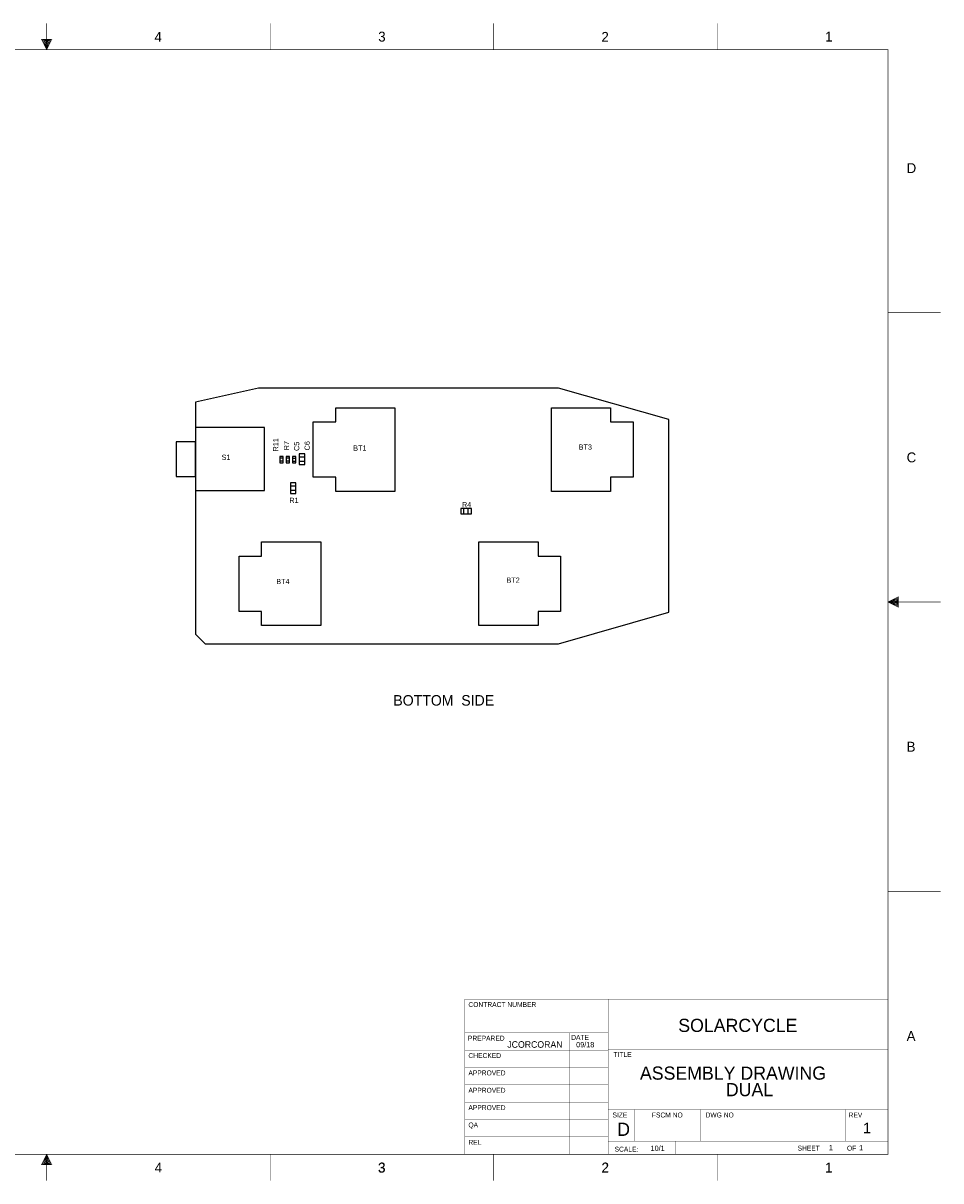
# Model space of a CAD drawing. Extents: x -12487 to 21523, y -10336 to 11674.
# Tile 3 of 3: x 4070 to 21523, y -10336 to 11674. Entities that reach past the tile are written whole.
import ezdxf
from ezdxf.enums import TextEntityAlignment as Align

# ---------------------------------------------------------------- set-up
doc = ezdxf.new("R2010")
doc.units = 0
for name, color, linetype in [('DF_ASSY', 171, 'CONTINUOUS'), ('DF_OUTLINE', 7, 'CONTINUOUS'), ('DF_TITLE_BLOCK', 7, 'CONTINUOUS')]:
    doc.layers.add(name, color=color, linetype=linetype)

msp = doc.modelspace()

# ---------------------------------------------------------------- linework, layer by layer
at = {"layer": 'DF_ASSY'}
for points in [[(14248.8, -123.7), (16348.8, 476.3), (16348.8, 746.3), (16348.8, 4136.3), (14248.8, 4736.3), (8548.8, 4736.3), (7348.8, 4466.3), (7348.8, 56.3), (7528.8, -123.7), (14248.8, -123.7)], [(10014.3, 4091.3), (10014.3, 4362.8)], [(10014.3, 4362.8), (11139.3, 4362.8)], [(11139.3, 4362.8), (11139.3, 2769.8)], [(14118.3, 2769.8), (14118.3, 4362.8)], [(14118.3, 4362.8), (15243.3, 4362.8)], [(15243.3, 4362.8), (15243.3, 4091.3)], [(7348.8, 2786.3), (8659.8, 2786.3), (8659.8, 3986.3), (7348.8, 3986.3), (7348.8, 2786.3)], [(9588.3, 3041.3), (9588.3, 4091.3)], [(9588.3, 4091.3), (10014.3, 4091.3)], [(15243.3, 4091.3), (15669.3, 4091.3)], [(15669.3, 4091.3), (15669.3, 3041.3)], [(7348.8, 3716.3), (6982.5, 3716.3), (6982.5, 3056.3), (7348.8, 3056.3), (7348.8, 3716.3)], [(9017.4, 3437.3), (8952.6, 3437.3), (8952.6, 3313.1), (9017.4, 3313.1), (9017.4, 3437.3)], [(9017.4, 3401.9), (8952.6, 3401.9)], [(9017.4, 3348.5), (8952.6, 3348.5)], [(9135.6, 3437.3), (9070.8, 3437.3), (9070.8, 3313.1), (9135.6, 3313.1), (9135.6, 3437.3)], [(9135.6, 3401.9), (9070.8, 3401.9)], [(9135.6, 3348.5), (9070.8, 3348.5)], [(9190.8, 3313.1), (9255.6, 3313.1), (9255.6, 3437.3), (9190.8, 3437.3), (9190.8, 3313.1)], [(9190.8, 3401.9), (9255.6, 3401.9)], [(9190.8, 3348.5), (9255.6, 3348.5)], [(9317.7, 3285.5), (9423.9, 3285.5), (9423.9, 3486.5), (9317.7, 3486.5), (9317.7, 3285.5)], [(9317.7, 3427.4), (9423.9, 3427.4)], [(9317.7, 3344.6), (9423.9, 3344.6)], [(9152.4, 2734.7), (9258.6, 2734.7), (9258.6, 2935.7), (9152.4, 2935.7), (9152.4, 2734.7)], [(9152.4, 2876.6), (9258.6, 2876.6)], [(10014.3, 3041.3), (9588.3, 3041.3)], [(10014.3, 2769.8), (10014.3, 3041.3)], [(15669.3, 3041.3), (15243.3, 3041.3)], [(15243.3, 3041.3), (15243.3, 2769.8)], [(9152.4, 2793.8), (9258.6, 2793.8)], [(11139.3, 2769.8), (10014.3, 2769.8)], [(15243.3, 2769.8), (14118.3, 2769.8)], [(12594.3, 2343.2), (12594.3, 2449.4), (12393.3, 2449.4), (12393.3, 2343.2), (12594.3, 2343.2)], [(12452.4, 2343.2), (12452.4, 2449.4)], [(12535.2, 2343.2), (12535.2, 2449.4)], [(8604.3, 1541.3), (8604.3, 1812.8)], [(8604.3, 1812.8), (9729.3, 1812.8)], [(9729.3, 1812.8), (9729.3, 219.8)], [(12738.3, 219.8), (12738.3, 1812.8)], [(12738.3, 1812.8), (13863.3, 1812.8)], [(13863.3, 1812.8), (13863.3, 1541.3)], [(8178.3, 491.3), (8178.3, 1541.3)], [(8178.3, 1541.3), (8604.3, 1541.3)], [(13863.3, 1541.3), (14289.3, 1541.3)], [(14289.3, 1541.3), (14289.3, 491.3)], [(8604.3, 491.3), (8178.3, 491.3)], [(8604.3, 219.8), (8604.3, 491.3)], [(14289.3, 491.3), (13863.3, 491.3)], [(13863.3, 491.3), (13863.3, 219.8)], [(9729.3, 219.8), (8604.3, 219.8)], [(13863.3, 219.8), (12738.3, 219.8)]]:
    msp.add_lwpolyline(points, dxfattribs=at)
at = {"layer": 'DF_OUTLINE', "const_width": 10}
for points in [[(4518, 11669), (4518, 11169)], [(8768, 11669), (8768, 11169)], [(13018, 11669), (13018, 11169)], [(17268, 11669), (17268, 11169)], [(4618, 11369), (4518, 11169), (4418, 11369), (4618, 11369)], [(4598, 11359), (4438, 11359), (4518, 11189), (4598, 11359)], [(4578, 11349), (4458, 11349), (4518, 11209), (4578, 11349)], [(4558, 11339), (4478, 11339), (4518, 11229), (4558, 11339)], [(4538, 11329), (4498, 11329), (4518, 11259), (4538, 11329)], [(4528, 11319), (4508, 11319), (4518, 11289), (4528, 11319)], [(-11482, -9831), (20518, -9831), (20518, 11169), (-11482, 11169), (-11482, -9831)], [(20518, 6169), (21518, 6169)], [(20718, 569), (20518, 669), (20718, 769), (20718, 569)], [(21518, 669), (20518, 669)], [(20708, 589), (20708, 749), (20538, 669), (20708, 589)], [(20698, 609), (20698, 729), (20558, 669), (20698, 609)], [(20688, 629), (20688, 709), (20578, 669), (20688, 629)], [(20678, 649), (20678, 689), (20608, 669), (20678, 649)], [(20668, 659), (20668, 679), (20638, 669), (20668, 659)], [(20518, -4831), (21518, -4831)], [(4418, -10031), (4518, -9831), (4618, -10031), (4418, -10031)], [(4438, -10021), (4598, -10021), (4518, -9851), (4438, -10021)], [(4458, -10011), (4578, -10011), (4518, -9871), (4458, -10011)], [(4478, -10001), (4558, -10001), (4518, -9891), (4478, -10001)], [(4498, -9991), (4538, -9991), (4518, -9921), (4498, -9991)], [(4518, -10331), (4518, -9831)], [(8768, -9831), (8768, -10331)], [(13018, -9831), (13018, -10331)], [(17268, -9831), (17268, -10331)], [(4508, -9981), (4528, -9981), (4518, -9951), (4508, -9981)]]:
    msp.add_lwpolyline(points, dxfattribs=at)
at = {"layer": 'DF_TITLE_BLOCK', "const_width": 5}
for points in [[(12468, -6881), (20518, -6881)], [(12468, -9826), (12468, -6881)], [(15198, -9826), (15198, -6881)], [(20518, -9581), (20518, -6881)], [(12468, -7521), (15198, -7521)], [(14468, -9826), (14468, -7521)], [(12468, -7851), (15198, -7851)], [(15198, -7831), (20518, -7831)], [(12468, -8181), (15198, -8181)], [(12468, -8511), (15198, -8511)], [(12468, -8841), (15198, -8841)], [(20518, -8981), (15198, -8981)], [(15698, -8981), (15698, -9581)], [(16948, -8981), (16948, -9581)], [(19718, -8981), (19718, -9581)], [(12468, -9171), (15198, -9171)], [(12468, -9501), (15198, -9501)], [(15198, -9581), (20518, -9581)], [(16468, -9581), (16468, -9831)], [(18718, -9581), (18718, -9831)], [(20518, -9581), (20518, -9831)]]:
    msp.add_lwpolyline(points, dxfattribs=at)

# ---------------------------------------------------------------- texts
at = {"layer": 'DF_ASSY'}
for s, p in [('R11', (8922.9, 3657.2)), ('R7', (9129, 3641.9)), ('C5', (9321, 3628.7)), ('C6', (9521.7, 3639.8))]:
    msp.add_text(s, height=100, rotation=90, dxfattribs=at).set_placement(p, align=Align.CENTER)
for s, height, p in [('BT1', 100, (10473.3, 3545)), ('BT3', 100, (14761.2, 3564.2)), ('R1', 100, (9220.8, 2550.5)), ('R4', 100, (12503.1, 2468.6)), ('BT4', 100, (9010.5, 1008.5)), ('BT2', 100, (13387.2, 1033.7)), ('BOTTOM  SIDE', 200, (12068.5, -1301))]:
    msp.add_text(s, height=height, dxfattribs=at).set_placement(p, align=Align.CENTER)
for s, p in [('S1', (7843.8, 3370.1)), ('10/1', (16002, -9767)), ('1', (19393, -9756)), ('1', (19968, -9756))]:
    msp.add_text(s, height=100, dxfattribs=at).set_placement(p)
at = {"layer": 'DF_ASSY', "width": 1.008}
msp.add_text('ASSEMBLY DRAWING', height=250, dxfattribs=at).set_placement((15800.4, -8412.7))
at = {"layer": 'DF_OUTLINE'}
for s, p in [('4', (6568, 11319)), ('3', (10823, 11324)), ('2', (15068, 11319)), ('1', (19323, 11324)), ('D', (20873, 8824)), ('C', (20873, 3324)), ('B', (20873, -2176)), ('A', (20873, -7676)), ('4', (6573, -10176)), ('3', (10818, -10181)), ('3', (10823, -10176)), ('2', (15068, -10181)), ('2', (15073, -10176)), ('1', (19318, -10181)), ('1', (19323, -10176))]:
    msp.add_text(s, height=188, dxfattribs=at).set_placement(p)
at = {"layer": 'DF_TITLE_BLOCK'}
for s, height, width, p in [('CONTRACT NUMBER', 94, 0.978723, (12538, -7031)), ('PREPARED', 94, 0.978723, (12528, -7671)), ('JCORCORAN', 125, 0.992, (13278, -7806)), ('DATE', 94, 0.978723, (14493, -7656)), ('CHECKED', 94, 0.978723, (12538, -8001)), ('TITLE', 94, 0.978723, (15298, -7981)), ('APPROVED', 94, 0.978723, (12538, -8331)), ('APPROVED', 94, 0.978723, (12538, -8661)), ('APPROVED', 94, 0.978723, (12538, -8991)), ('QA', 94, 0.978723, (12538, -9321)), ('SIZE', 94, 0.978723, (15278, -9131)), ('D', 250, 1.008, (15368, -9481)), ('FSCM NO', 94, 0.978723, (16028, -9131)), ('DWG NO', 94, 0.978723, (17048, -9131)), ('REV', 94, 0.978723, (19768, -9131)), ('REL', 94, 0.978723, (12538, -9651)), ('SHEET', 94, 0.978723, (18798, -9761)), ('OF', 94, 0.978723, (19738, -9761)), ('SCALE:', 94, 0.978723, (15318, -9781))]:
    msp.add_text(s, height=height, dxfattribs=dict(at, width=width)).set_placement(p)
at = {"layer": 'DF_TITLE_BLOCK', "width": 1.008}
for s, p in [('SOLARCYCLE', (17662, -7505.4)), ('DUAL', (17884.4, -8727.1))]:
    msp.add_text(s, height=250, dxfattribs=at).set_placement(p, align=Align.CENTER)
at = {"layer": 'DF_TITLE_BLOCK'}
msp.add_text('09/18', height=100, dxfattribs=at).set_placement((14587, -7797))
msp.add_text('1', height=200, dxfattribs=at).set_placement((20118, -9431), align=Align.CENTER)

doc.saveas('drawing.dxf')
